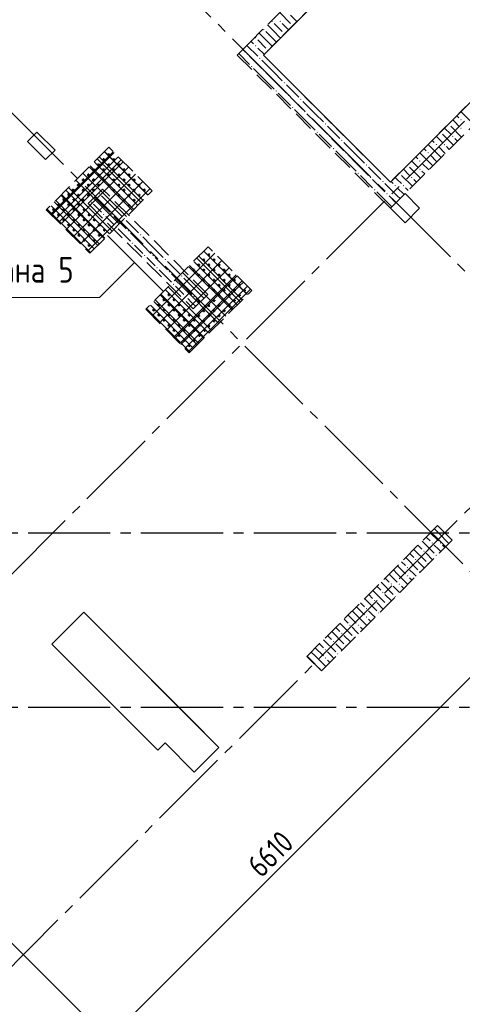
# Model space of a CAD drawing. Header units: millimetres. Extents: x 0 to 43617, y 0 to 59400.
# Tile 12 of 31: x 16943 to 21254, y 14442 to 24029. Entities that reach past the tile are written whole.
import ezdxf

# ---------------------------------------------------------------- set-up
doc = ezdxf.new("R2010")
doc.units = ezdxf.units.MM
doc.linetypes.add('______2', pattern=[270, 200, -70])
doc.linetypes.add('______5', pattern=[1100, 800, -100, 100, -100])
for name, color, linetype, lineweight in [('Standard', 7, 'Continuous', 25), ('Вспомогательная арматура', 7, 'Continuous', 25), ('ЖБ Пилон', 180, 'Continuous', 25), ('Оси', 40, '______5', 18), ('Позиционная метка номер позиции', 7, 'Continuous', 13), ('Поперечная арматура', 7, 'Continuous', 25), ('Примечания', 7, 'Continuous', 25)]:
    doc.layers.add(name, color=color, linetype=linetype, lineweight=lineweight)
doc.layers.add('ЖБ Перекрытие верхний уровень', color=7, linetype='Continuous', lineweight=25, true_color=0xe0e0ff)
doc.layers.add('ЖБ Стена верхний уровень', color=7, linetype='Continuous', lineweight=25, true_color=0x006e00)
doc.styles.add('GOST 2.304-81', font='txt')

msp = doc.modelspace()

# ---------------------------------------------------------------- hatches: boundary and pattern name
at = {"layer": 'ЖБ Пилон', "linetype": 'Continuous', "lineweight": 18, "transparency": 33554687}
for points in [[(17714.5, 22333.1), (17721, 22339.6), (17727.5, 22333.1), (17721, 22326.6)], [(17634.5, 22253.1), (17640.9, 22259.6), (17647.4, 22253.1), (17640.9, 22246.6)], [(17914.5, 22213.1), (17915.4, 22214.1), (17921.9, 22207.6), (17921, 22206.6)], [(17754.4, 22133.1), (17760.9, 22139.6), (17767.4, 22133.1), (17760.9, 22126.6)], [(17834.5, 22133.1), (17840.9, 22139.6), (17847.4, 22133.1), (17840.9, 22126.6)], [(17954.4, 22093.1), (17960.9, 22099.6), (17967.4, 22093.1), (17960.9, 22086.6)], [(18074.5, 22053.1), (18075.4, 22054.1), (18081.9, 22047.6), (18081, 22046.6)], [(17874.5, 22013.1), (17881, 22019.6), (17887.5, 22013.1), (17881, 22006.6)], [(17994.5, 21973.1), (18001, 21979.6), (18007.5, 21973.1), (18001, 21966.6)], [(18034.5, 21853.1), (18040.9, 21859.6), (18047.4, 21853.1), (18040.9, 21846.6)], [(18114.5, 21933.1), (18121, 21939.6), (18127.5, 21933.1), (18121, 21926.6)], [(18314.5, 21813.1), (18315.4, 21814.1), (18321.9, 21807.6), (18321, 21806.6)], [(18154.4, 21733.1), (18160.9, 21739.6), (18167.4, 21733.1), (18160.9, 21726.6)], [(18234.5, 21733.1), (18240.9, 21739.6), (18247.4, 21733.1), (18240.9, 21726.6)], [(18354.4, 21693.1), (18360.9, 21699.6), (18367.4, 21693.1), (18360.9, 21686.6)], [(18274.5, 21613.1), (18281, 21619.6), (18287.5, 21613.1), (18281, 21606.6)], [(18394.5, 21573.1), (18401, 21579.6), (18407.5, 21573.1), (18401, 21566.6)], [(18474.5, 21653.1), (18475.4, 21654.1), (18481.9, 21647.6), (18481, 21646.6)], [(18514.5, 21533.1), (18521, 21539.6), (18527.4, 21533.1), (18521, 21526.6)], [(18434.5, 21453.1), (18440.9, 21459.6), (18447.4, 21453.1), (18440.9, 21446.6)], [(18714.5, 21413.1), (18715.4, 21414.1), (18721.9, 21407.6), (18721, 21406.6)], [(18554.4, 21333.1), (18560.9, 21339.6), (18567.4, 21333.1), (18560.9, 21326.6)], [(18634.5, 21333.1), (18640.9, 21339.6), (18647.4, 21333.1), (18640.9, 21326.6)], [(20954.4, 18933.1), (20960.9, 18939.6), (20967.4, 18933.1), (20960.9, 18926.6)], [(21034.5, 18933.1), (21040.9, 18939.6), (21047.4, 18933.1), (21040.9, 18926.6)], [(20874.5, 18853.1), (20881, 18859.6), (20887.5, 18853.1), (20881, 18846.6)], [(20994.5, 18813.1), (21001, 18819.6), (21007.2, 18813.4), (21000.7, 18806.9)], [(20714.5, 18693.1), (20721, 18699.6), (20727.4, 18693.1), (20721, 18686.6)], [(20794.5, 18773.1), (20801, 18779.6), (20807.5, 18773.1), (20801, 18766.6)], [(20914.5, 18733.1), (20921, 18739.6), (20927.2, 18733.4), (20920.7, 18726.9)], [(20714.5, 18613.1), (20721, 18619.6), (20727.4, 18613.1), (20721, 18606.6)], [(20834.5, 18653.1), (20840.9, 18659.6), (20847.2, 18653.4), (20840.7, 18646.9)], [(20554.4, 18533.1), (20560.9, 18539.6), (20567.4, 18533.1), (20560.9, 18526.6)], [(20634.5, 18533.1), (20640.9, 18539.6), (20647.4, 18533.1), (20640.9, 18526.6)], [(20474.5, 18453.1), (20481, 18459.6), (20487.5, 18453.1), (20481, 18446.6)], [(20594.5, 18413.1), (20601, 18419.6), (20607.2, 18413.4), (20600.7, 18406.9)], [(20394.5, 18373.1), (20401, 18379.6), (20407.5, 18373.1), (20401, 18366.6)], [(20514.5, 18333.1), (20521, 18339.6), (20527.2, 18333.4), (20520.7, 18326.9)], [(20314.5, 18293.1), (20321, 18299.6), (20327.4, 18293.1), (20321, 18286.6)], [(20314.5, 18213.1), (20321, 18219.6), (20327.4, 18213.1), (20321, 18206.6)], [(20434.5, 18253.1), (20440.9, 18259.6), (20447.2, 18253.4), (20440.7, 18246.9)], [(20154.4, 18133.1), (20160.9, 18139.6), (20167.4, 18133.1), (20160.9, 18126.6)], [(20234.5, 18133.1), (20240.9, 18139.6), (20247.4, 18133.1), (20240.9, 18126.6)], [(20074.5, 18053.1), (20081, 18059.6), (20087.5, 18053.1), (20081, 18046.6)], [(19994.5, 17973.1), (20001, 17979.6), (20007.5, 17973.1), (20001, 17966.6)], [(20114.5, 17933.1), (20121, 17939.6), (20127.2, 17933.4), (20120.7, 17926.9)], [(20194.5, 18013.1), (20201, 18019.6), (20207.2, 18013.4), (20200.7, 18006.9)], [(19914.5, 17893.1), (19921, 17899.6), (19927.4, 17893.1), (19921, 17886.6)], [(20034.5, 17853.1), (20040.9, 17859.6), (20047.2, 17853.4), (20040.7, 17846.9)], [(19835.6, 17734.2), (19840.9, 17739.6), (19847.4, 17733.1), (19842.1, 17727.7)], [(19914.5, 17813.1), (19921, 17819.6), (19927.4, 17813.1), (19921, 17806.6)]]:
    msp.add_hatch(color=7, dxfattribs=at).paths.add_polyline_path(points, flags=16)
at = {"layer": 'ЖБ Стена верхний уровень', "linetype": 'Continuous', "lineweight": 18, "transparency": 33554687}
for points in [[(19394.5, 24013.1), (19401, 24019.6), (19407.5, 24013.1), (19401, 24006.6)], [(19474.5, 24013.1), (19481, 24019.6), (19487.5, 24013.1), (19481, 24006.6)], [(19594.5, 23973.1), (19601, 23979.6), (19606.2, 23974.3), (19599.7, 23967.8)], [(19314.5, 23933.1), (19321, 23939.6), (19327.4, 23933.1), (19321, 23926.6)], [(19514.5, 23893.1), (19521, 23899.6), (19526.2, 23894.3), (19519.7, 23887.8)], [(19234.5, 23853.1), (19240.9, 23859.6), (19247.4, 23853.1), (19240.9, 23846.6)], [(19234.5, 23773.1), (19240.9, 23779.6), (19247.4, 23773.1), (19240.9, 23766.6)], [(19154.4, 23693.1), (19160.9, 23699.6), (19167.4, 23693.1), (19160.9, 23686.6)], [(19274.5, 23653.1), (19281, 23659.6), (19287.5, 23653.1), (19281, 23646.6)], [(19194.5, 23573.1), (19201, 23579.6), (19207.5, 23573.1), (19201, 23566.6)], [(19314.5, 23533.1), (19321, 23539.6), (19327.4, 23533.1), (19321, 23526.6)], [(19514.5, 23413.1), (19521, 23419.6), (19527.4, 23413.1), (19521, 23406.6)], [(19434.5, 23333.1), (19440.9, 23339.6), (19447.4, 23333.1), (19440.9, 23326.6)], [(19554.4, 23293.1), (19560.9, 23299.6), (19567.4, 23293.1), (19560.9, 23286.6)], [(19674.5, 23253.1), (19681, 23259.6), (19687.5, 23253.1), (19681, 23246.6)], [(19594.5, 23173.1), (19601, 23179.6), (19607.5, 23173.1), (19601, 23166.6)], [(19714.5, 23133.1), (19721, 23139.6), (19727.4, 23133.1), (19721, 23126.6)], [(19914.5, 23013.1), (19921, 23019.6), (19927.4, 23013.1), (19921, 23006.6)], [(21123.7, 23016.9), (21127.4, 23013.1), (21121, 23006.6), (21117.2, 23010.4)], [(21234.5, 23053.1), (21240.9, 23059.6), (21247.4, 23053.1), (21240.9, 23046.6)], [(19834.5, 22933.1), (19840.9, 22939.6), (19847.4, 22933.1), (19840.9, 22926.6)], [(21043.7, 22936.9), (21047.4, 22933.1), (21040.9, 22926.6), (21037.2, 22930.4)], [(21234.5, 22973.1), (21240.9, 22979.6), (21247.4, 22973.1), (21240.9, 22966.6)], [(19954.4, 22893.1), (19960.9, 22899.6), (19967.4, 22893.1), (19960.9, 22886.6)], [(20074.5, 22853.1), (20081, 22859.6), (20087.5, 22853.1), (20081, 22846.6)], [(20994.5, 22813.1), (21001, 22819.6), (21007.5, 22813.1), (21001, 22806.6)], [(21074.5, 22813.1), (21081, 22819.6), (21087.5, 22813.1), (21081, 22806.6)], [(21154.4, 22893.1), (21160.9, 22899.6), (21167.4, 22893.1), (21160.9, 22886.6)], [(19994.5, 22773.1), (20001, 22779.6), (20007.5, 22773.1), (20001, 22766.6)], [(20114.5, 22733.1), (20121, 22739.6), (20127.4, 22733.1), (20121, 22726.6)], [(20914.5, 22733.1), (20921, 22739.6), (20927.4, 22733.1), (20921, 22726.6)], [(20834.5, 22653.1), (20840.9, 22659.6), (20847.4, 22653.1), (20840.9, 22646.6)], [(20234.5, 22533.1), (20240.9, 22539.6), (20247.4, 22533.1), (20240.9, 22526.6)], [(20314.5, 22613.1), (20321, 22619.6), (20327.4, 22613.1), (20321, 22606.6)], [(20643.7, 22536.9), (20647.4, 22533.1), (20640.9, 22526.6), (20637.2, 22530.4)], [(20723.7, 22616.9), (20727.4, 22613.1), (20721, 22606.6), (20717.2, 22610.4)], [(20834.5, 22573.1), (20840.9, 22579.6), (20847.4, 22573.1), (20840.9, 22566.6)], [(20354.4, 22493.1), (20360.9, 22499.6), (20367.4, 22493.1), (20360.9, 22486.6)], [(20474.5, 22453.1), (20481, 22459.6), (20487.5, 22453.1), (20481, 22446.6)], [(20754.4, 22493.1), (20760.9, 22499.6), (20767.4, 22493.1), (20760.9, 22486.6)], [(20394.5, 22373.1), (20401, 22379.6), (20407.5, 22373.1), (20401, 22366.6)], [(20514.5, 22333.1), (20521, 22339.6), (20527.4, 22333.1), (20521, 22326.6)], [(20594.5, 22413.1), (20601, 22419.6), (20607.5, 22413.1), (20601, 22406.6)], [(20674.5, 22413.1), (20681, 22419.6), (20687.5, 22413.1), (20681, 22406.6)]]:
    msp.add_hatch(color=7, dxfattribs=at).paths.add_polyline_path(points, flags=16)
h = msp.add_hatch(color=7, dxfattribs=at)
h.paths.add_polyline_path([(19362.8, 23737.7), (19356.8, 23730.8), (19359.7, 23727.9), (19366.2, 23734.4)])
h.paths.add_polyline_path([(19354.4, 23733.1), (19360.9, 23739.6), (19362.8, 23737.7), (19356.8, 23730.8)], flags=16)

# ---------------------------------------------------------------- linework, layer by layer
at = {"layer": 'Standard', "color": 7, "linetype": 'Continuous', "lineweight": 25, "transparency": 33554687}
for p, q in [((22455.7, 26823.8), (19316.1, 23684.3)), ((19316.1, 23684.3), (20553.6, 22446.8)), ((20553.6, 22446.8), (21791, 23684.3)), ((17110, 22934.7), (17018, 22842.8)), ((17286.7, 22758), (17110, 22934.7)), ((17018, 22842.8), (17194.8, 22666)), ((17194.8, 22666), (17286.7, 22758)), ((20696.8, 22334.9), (20555.4, 22193.5)), ((20838.2, 22193.5), (20696.8, 22334.9)), ((20555.4, 22193.5), (20696.8, 22052)), ((20696.8, 22052), (20838.2, 22193.5)), ((17567.4, 18258.8), (17256.3, 17947.7)), ((18882.6, 16943.6), (17567.4, 18258.8)), ((17256.3, 17947.7), (18288.7, 16915.3)), ((18288.7, 16915.3), (18359.4, 16986)), ((18359.4, 16986), (18642.2, 16703.2)), ((18642.2, 16703.2), (18882.6, 16943.6))]:
    msp.add_line(p, q, dxfattribs=at)
at = {"layer": 'Standard', "color": 7, "linetype": 'Continuous', "lineweight": 13, "transparency": 33554687}
msp.add_line((17172.5, 13467.6), (21846.5, 18141.6), dxfattribs=at)
at = {"layer": 'Вспомогательная арматура', "color": 7, "linetype": 'Continuous', "lineweight": 25, "transparency": 33554687}
for p, q in [((17848.9, 22740.3), (17247.8, 22139.2)), ((17771.1, 22740.3), (18188.3, 22323.1)), ((17898.4, 22690.8), (17297.3, 22089.7)), ((17947.9, 22641.3), (17346.8, 22040.2)), ((17672.1, 22641.3), (18089.3, 22224.1)), ((17721.6, 22690.8), (18138.8, 22273.6)), ((17622.6, 22591.8), (18039.8, 22174.6)), ((17396.3, 22365.5), (17813.5, 21948.3)), ((17297.3, 22266.5), (17714.5, 21849.3)), ((17346.8, 22316), (17764, 21898.8)), ((17247.8, 22217), (17665, 21799.8)), ((19157, 21354.4), (18739.8, 21771.5)), ((19058, 21255.4), (18640.8, 21672.5)), ((19107.5, 21304.9), (18690.3, 21722)), ((19008.5, 21205.9), (18591.3, 21623.1)), ((19058, 21531.1), (18457, 20930.1)), ((19107.5, 21481.6), (18506.5, 20880.6)), ((18782.3, 20979.6), (18365.1, 21396.8)), ((19157, 21432.1), (18556, 20831.1)), ((18683.3, 20880.6), (18266.1, 21297.8)), ((18732.8, 20930.1), (18315.6, 21347.3)), ((18633.8, 20831.1), (18216.6, 21248.3))]:
    msp.add_line(p, q, dxfattribs=at)
at = {"layer": 'ЖБ Перекрытие верхний уровень', "color": 7, "linetype": 'Continuous', "lineweight": 18, "transparency": 33554687}
for p, q in [((22455.7, 26823.8), (19316.1, 23684.2)), ((19316.1, 23684.2), (20553.6, 22446.8)), ((20553.6, 22446.8), (21791, 23684.2)), ((17110, 22934.7), (17018, 22842.8)), ((17286.7, 22757.9), (17110, 22934.7)), ((17018, 22842.8), (17194.8, 22666)), ((17194.8, 22666), (17286.7, 22757.9)), ((20696.8, 22334.9), (20555.4, 22193.4)), ((20838.2, 22193.4), (20696.8, 22334.9)), ((20555.4, 22193.4), (20696.8, 22052)), ((20696.8, 22052), (20838.2, 22193.4)), ((17567.4, 18258.8), (17256.3, 17947.7)), ((18599.8, 17226.4), (17567.4, 18258.8)), ((17256.3, 17947.7), (18288.7, 16915.3)), ((18882.6, 16943.6), (18599.8, 17226.4)), ((18288.7, 16915.3), (18359.4, 16986)), ((18359.4, 16986), (18642.2, 16703.2)), ((18642.2, 16703.2), (18882.6, 16943.6))]:
    msp.add_line(p, q, dxfattribs=at)
at = {"layer": 'ЖБ Пилон', "color": 253, "linetype": '______2', "lineweight": 13, "true_color": 0xa0a0a0, "transparency": 33554687}
for p, q in [((17749.9, 22379.6), (17608.5, 22238.2)), ((18775.2, 21354.3), (17749.9, 22379.6)), ((17608.5, 22238.2), (18633.8, 21212.9)), ((18633.8, 21212.9), (18775.2, 21354.3)), ((21013.2, 19102.2), (19740.4, 17829.4)), ((21154.6, 18960.8), (21013.2, 19102.2)), ((19881.8, 17688), (21154.6, 18960.8)), ((19740.4, 17829.4), (19881.8, 17688))]:
    msp.add_line(p, q, dxfattribs=at)
at = {"layer": 'ЖБ Пилон', "color": 9, "linetype": 'Continuous', "lineweight": 18, "true_color": 0xc7c7c7, "transparency": 33554687}
for p, q in [((17740.9, 22233.1), (17672.2, 22301.9)), ((17740.9, 22313.1), (17821, 22233.1)), ((17660.9, 22233.1), (17740.9, 22153.1)), ((17740.9, 22233.1), (17821, 22153.1)), ((17821, 22233.1), (17940.9, 22113.1)), ((17821, 22073.1), (17781, 22113.1)), ((17860.9, 22033.1), (17821, 22073.1)), ((17860.9, 22113.1), (17981, 21993.1)), ((17981, 22073.1), (18101, 21953.1)), ((17901, 21993.1), (18021, 21873.1)), ((18140.9, 21833.1), (18021, 21953.1)), ((18140.9, 21913.1), (18221, 21833.1)), ((18060.9, 21833.1), (18140.9, 21753.1)), ((18140.9, 21833.1), (18221, 21753.1)), ((18221, 21833.1), (18340.9, 21713.1)), ((18221, 21673.1), (18181, 21713.1)), ((18260.9, 21633.1), (18221, 21673.1)), ((18260.9, 21713.1), (18381, 21593.1)), ((18381, 21673.1), (18501, 21553.1)), ((18301, 21593.1), (18421, 21473.1)), ((18540.9, 21433.1), (18421, 21553.1)), ((18540.9, 21513.1), (18621, 21433.1)), ((18460.9, 21433.1), (18540.9, 21353.1)), ((18540.9, 21433.1), (18621, 21353.1)), ((18621, 21433.1), (18737.5, 21316.6)), ((18621, 21273.1), (18581, 21313.1)), ((18660.9, 21313.1), (18697.5, 21276.6)), ((18657.5, 21236.6), (18621, 21273.1)), ((20902.5, 18991.5), (20940.9, 18953.1)), ((20942.5, 19031.5), (21021, 18953.1)), ((20982.5, 19071.5), (21021, 19033.1)), ((21021, 19033.1), (21124, 18930.1)), ((20822.5, 18911.5), (20860.9, 18873.1)), ((20862.5, 18951.5), (20981, 18833.1)), ((21021, 18873.1), (20981, 18913.1)), ((21060.9, 18913.1), (21084, 18890.1)), ((20702.5, 18791.5), (20821, 18673.1)), ((20742.5, 18831.5), (20781, 18793.1)), ((20782.5, 18871.5), (20901, 18753.1)), ((20964, 18770.1), (20901, 18833.1)), ((21044, 18850.1), (21021, 18873.1)), ((20622.5, 18711.5), (20701, 18633.1)), ((20662.5, 18751.5), (20701, 18713.1)), ((20884, 18690.1), (20821, 18753.1)), ((20542.5, 18631.5), (20621, 18553.1)), ((20582.5, 18671.5), (20621, 18633.1)), ((20621, 18633.1), (20724, 18530.1)), ((20781, 18633.1), (20740.9, 18673.1)), ((20804, 18610.1), (20781, 18633.1)), ((20422.5, 18511.5), (20460.9, 18473.1)), ((20462.5, 18551.5), (20581, 18433.1)), ((20502.5, 18591.5), (20540.9, 18553.1)), ((20621, 18473.1), (20581, 18513.1)), ((20660.9, 18513.1), (20684, 18490.1)), ((20740.9, 18593.1), (20764, 18570.1)), ((20342.5, 18431.5), (20381, 18393.1)), ((20382.5, 18471.5), (20501, 18353.1)), ((20564, 18370.1), (20501, 18433.1)), ((20644, 18450.1), (20621, 18473.1)), ((20262.5, 18351.5), (20301, 18313.1)), ((20302.5, 18391.5), (20421, 18273.1)), ((20484, 18290.1), (20421, 18353.1)), ((20142.5, 18231.5), (20221, 18153.1)), ((20182.5, 18271.5), (20221, 18233.1)), ((20221, 18233.1), (20324, 18130.1)), ((20222.5, 18311.5), (20301, 18233.1)), ((20381, 18233.1), (20340.9, 18273.1)), ((20404, 18210.1), (20381, 18233.1)), ((20062.5, 18151.5), (20181, 18033.1)), ((20102.5, 18191.5), (20140.9, 18153.1)), ((20340.9, 18193.1), (20364, 18170.1)), ((19942.5, 18031.5), (19981, 17993.1)), ((19982.5, 18071.5), (20101, 17953.1)), ((20022.5, 18111.5), (20060.9, 18073.1)), ((20164, 17970.1), (20101, 18033.1)), ((20221, 18073.1), (20181, 18113.1)), ((20244, 18050.1), (20221, 18073.1)), ((20260.9, 18113.1), (20284, 18090.1)), ((19862.5, 17951.5), (19901, 17913.1)), ((19902.5, 17991.5), (20021, 17873.1)), ((20084, 17890.1), (20021, 17953.1)), ((19782.5, 17871.5), (19821, 17833.1)), ((19821, 17833.1), (19924, 17730.1)), ((19822.5, 17911.5), (19901, 17833.1)), ((19981, 17833.1), (19940.9, 17873.1)), ((20004, 17810.1), (19981, 17833.1)), ((19742.5, 17831.5), (19821, 17753.1)), ((19940.9, 17793.1), (19964, 17770.1)), ((19860.9, 17713.1), (19884, 17690.1))]:
    msp.add_line(p, q, dxfattribs=at)
at = {"layer": 'ЖБ Стена верхний уровень', "color": 251, "linetype": '______2', "lineweight": 13, "true_color": 0x656565, "transparency": 33554687}
for p, q in [((19885.4, 24508), (19188.9, 23811.5)), ((19316.1, 23684.2), (20012.6, 24380.7)), ((22434.5, 24327.7), (20553.6, 22446.8)), ((19188.9, 23811.5), (19061.6, 23684.2)), ((19061.6, 23684.2), (20426.3, 22319.5)), ((20553.6, 22446.8), (19316.1, 23684.2)), ((20553.6, 22192.2), (21791, 23429.7)), ((20426.3, 22319.5), (20553.6, 22192.2))]:
    msp.add_line(p, q, dxfattribs=at)
at = {"layer": 'ЖБ Стена верхний уровень', "color": 9, "linetype": 'Continuous', "lineweight": 18, "true_color": 0xc7c7c7, "transparency": 33554687}
for p, q in [((19475.7, 24098.4), (19581, 23993.1)), ((19421, 23913.1), (19355.7, 23978.4)), ((19421, 23993.1), (19501, 23913.1)), ((19340.9, 23833.1), (19275.7, 23898.4)), ((19340.9, 23913.1), (19421, 23833.1)), ((19155.7, 23778.4), (19260.9, 23673.1)), ((19221, 23793.1), (19195.7, 23818.4)), ((19260.9, 23833.1), (19340.9, 23753.1)), ((19075.7, 23698.4), (19181, 23593.1)), ((19115.7, 23738.4), (19140.9, 23713.1)), ((19181, 23673.1), (19301, 23553.1)), ((19421, 23513.1), (19301, 23633.1)), ((19340.9, 23433.1), (19221, 23553.1)), ((19340.9, 23513.1), (19421, 23433.1)), ((19421, 23513.1), (19501, 23433.1)), ((19340.9, 23433.1), (19421, 23353.1)), ((19421, 23433.1), (19540.9, 23313.1)), ((19540.9, 23393.1), (19660.9, 23273.1)), ((19460.9, 23313.1), (19581, 23193.1)), ((19581, 23273.1), (19701, 23153.1)), ((19821, 23113.1), (19701, 23233.1)), ((19740.9, 23033.1), (19621, 23153.1)), ((19740.9, 23113.1), (19821, 23033.1)), ((19821, 23113.1), (19901, 23033.1)), ((21340.9, 23033.1), (21240.4, 23133.7)), ((19740.9, 23033.1), (19821, 22953.1)), ((19821, 23033.1), (19940.9, 22913.1)), ((21181, 23033.1), (21160.4, 23053.7)), ((21221, 22993.1), (21181, 23033.1)), ((21200.4, 23093.7), (21221, 23073.1)), ((19940.9, 22993.1), (20060.9, 22873.1)), ((21080.4, 22973.7), (21140.9, 22913.1)), ((21140.9, 22993.1), (21247.7, 22886.4)), ((19860.9, 22913.1), (19981, 22793.1)), ((19981, 22873.1), (20101, 22753.1)), ((20221, 22713.1), (20101, 22833.1)), ((20960.4, 22853.7), (20981, 22833.1)), ((21021, 22873.1), (21000.4, 22893.7)), ((21060.9, 22833.1), (21021, 22873.1)), ((21060.9, 22913.1), (21167.7, 22806.4)), ((21181, 22873.1), (21207.7, 22846.4)), ((20140.9, 22633.1), (20021, 22753.1)), ((20940.9, 22633.1), (20840.4, 22733.7)), ((20880.4, 22773.7), (20901, 22753.1)), ((21021, 22713.1), (20920.4, 22813.7)), ((21021, 22793.1), (21087.7, 22726.4)), ((21101, 22793.1), (21127.7, 22766.4)), ((20140.9, 22713.1), (20221, 22633.1)), ((20140.9, 22633.1), (20221, 22553.1)), ((20221, 22713.1), (20301, 22633.1)), ((20221, 22633.1), (20340.9, 22513.1)), ((20781, 22633.1), (20760.4, 22653.7)), ((20821, 22593.1), (20781, 22633.1)), ((20800.4, 22693.7), (20821, 22673.1)), ((20860.9, 22633.1), (20927.7, 22566.4)), ((20940.9, 22713.1), (21007.7, 22646.4)), ((20940.9, 22633.1), (20967.7, 22606.4)), ((21021, 22713.1), (21047.7, 22686.4)), ((20340.9, 22593.1), (20460.9, 22473.1)), ((20680.4, 22573.7), (20740.9, 22513.1)), ((20740.9, 22593.1), (20847.7, 22486.4)), ((20860.9, 22553.1), (20887.7, 22526.4)), ((20260.9, 22513.1), (20381, 22393.1)), ((20381, 22473.1), (20480.4, 22373.7)), ((20560.4, 22453.7), (20581, 22433.1)), ((20621, 22473.1), (20600.4, 22493.7)), ((20660.9, 22433.1), (20621, 22473.1)), ((20660.9, 22513.1), (20767.7, 22406.4)), ((20781, 22473.1), (20807.7, 22446.4)), ((20440.4, 22333.7), (20421, 22353.1)), ((20480.4, 22373.7), (20501, 22353.1)), ((20520.4, 22413.7), (20501, 22433.1)), ((20621, 22313.1), (20520.4, 22413.7)), ((20621, 22393.1), (20687.7, 22326.4)), ((20701, 22393.1), (20727.7, 22366.4)), ((20540.9, 22233.1), (20440.4, 22333.7)), ((20540.9, 22313.1), (20607.7, 22246.4)), ((20621, 22313.1), (20647.7, 22286.4)), ((20540.9, 22233.1), (20567.7, 22206.4))]:
    msp.add_line(p, q, dxfattribs=at)
for points in [[(19581, 24073.1), (19620.9, 24033.2), (19620.9, 24033.2), (19643, 24011.1)], [(19501, 23993.1), (19546.3, 23947.8), (19546.3, 23947.8), (19563, 23931.1)], [(19421, 23913.1), (19471.7, 23862.4), (19471.7, 23862.4), (19483, 23851.1)], [(19340.9, 23833.1), (19397.1, 23777), (19397.1, 23777), (19403, 23771.1)], [(19421, 23833.1), (19434.4, 23819.7), (19434.4, 23819.7), (19443, 23811.1)], [(19260.9, 23753.1), (19322.5, 23691.6), (19322.5, 23691.6), (19323, 23691.1)]]:
    msp.add_lwpolyline(points, dxfattribs=at)
at = {"layer": 'Оси', "color": 8, "linetype": '______5', "lineweight": -3, "transparency": 33554687}
for p, q in [((12153.1, 13919.1), (31163, 32929)), ((14415.9, 12363.5), (33072.2, 31019.8)), ((23471.2, 19387.8), (16584.2, 26274.8)), ((22035.7, 17952.4), (15819.6, 24168.5)), ((33224, 19030), (4600, 19030)), ((33224, 17330), (4600, 17330))]:
    msp.add_line(p, q, dxfattribs=at)
at = {"layer": 'Позиционная метка номер позиции', "color": 7, "linetype": 'Continuous', "lineweight": 13, "transparency": 33554687}
msp.add_lwpolyline([(15760.3, 13055.5), (16260.3, 13055.5), (17553.4, 14348.6), (15362.7, 16539.3), (11764, 20138)], dxfattribs=at)
at = {"layer": 'Поперечная арматура', "color": 7, "linetype": 'Continuous', "lineweight": 50, "transparency": 33554687}
for centre in [(17760.5, 22666), (17810, 22715.5), (17859.5, 22666), (17661.5, 22567), (17711, 22616.5), (17760.5, 22567), (17810, 22616.5), (17859.5, 22567), (17909, 22616.5), (17958.5, 22567), (17562.5, 22468), (17612, 22517.5), (17661.5, 22468), (17711, 22517.5), (17760.5, 22468), (17810, 22517.5), (17859.5, 22468), (17909, 22517.5), (17958.5, 22468), (18008, 22517.5), (18057.5, 22468), (17463.5, 22369), (17513, 22418.5), (17562.5, 22369), (17612, 22418.5), (17661.5, 22369), (17711, 22418.5), (17810, 22418.5), (17859.5, 22369), (17909, 22418.5), (17958.5, 22369), (18008, 22418.5), (18057.5, 22369), (18107, 22418.5), (18156.5, 22369), (17371.6, 22277.1), (17421.1, 22326.6), (17470.6, 22277.1), (17513, 22319.5), (17562.5, 22270.1), (17612, 22319.5), (17909, 22319.5), (17958.5, 22270.1), (18008, 22319.5), (18057.5, 22270.1), (18107, 22319.5), (17272.6, 22178.1), (17322.1, 22227.6), (17371.6, 22178.1), (17421.1, 22227.6), (17470.6, 22178.1), (17520.1, 22227.6), (17569.6, 22178.1), (18008, 22220.6), (17322.1, 22128.6), (17371.6, 22079.1), (17421.1, 22128.6), (17470.6, 22079.1), (17520.1, 22128.6), (17569.6, 22079.1), (17619.1, 22128.6), (17668.6, 22079.1), (17421.1, 22029.6), (17470.6, 21980.1), (17520.1, 22029.6), (17569.6, 21980.1), (17619.1, 22029.6), (17668.6, 21980.1), (17718.1, 22029.6), (17767.6, 21980.1), (17520.1, 21930.6), (17569.6, 21881.1), (17619.1, 21930.6), (17668.6, 21881.1), (17718.1, 21930.6), (17619.1, 21831.6), (18736.3, 21690.2), (18785.8, 21739.7), (18835.3, 21690.2), (18637.3, 21591.2), (18686.8, 21640.7), (18736.3, 21591.2), (18785.8, 21640.7), (18835.3, 21591.2), (18884.8, 21640.7), (18934.3, 21591.2), (18686.8, 21541.7), (18736.3, 21492.2), (18785.8, 21541.7), (18835.3, 21492.2), (18884.8, 21541.7), (18934.3, 21492.2), (18983.8, 21541.7), (19033.3, 21492.2), (18785.8, 21442.7), (18835.3, 21393.2), (18884.8, 21442.7), (18934.3, 21393.2), (18983.8, 21442.7), (19033.3, 21393.2), (19082.8, 21442.7), (19132.3, 21393.2), (18347.4, 21301.3), (18396.9, 21350.8), (18446.4, 21301.3), (18835.3, 21294.2), (18884.8, 21343.7), (18934.3, 21294.2), (18983.8, 21343.7), (19033.3, 21294.2), (19082.8, 21343.7), (18248.4, 21202.3), (18297.9, 21251.8), (18347.4, 21202.3), (18396.9, 21251.8), (18446.4, 21202.3), (18495.9, 21251.8), (18545.4, 21202.3), (18736.3, 21195.3), (18785.8, 21244.8), (18835.3, 21195.3), (18884.8, 21244.8), (18934.3, 21195.3), (18983.8, 21244.8), (18297.9, 21152.8), (18347.4, 21103.3), (18396.9, 21152.8), (18446.4, 21103.3), (18495.9, 21152.8), (18545.4, 21103.3), (18594.9, 21152.8), (18644.4, 21103.3), (18686.8, 21145.8), (18736.3, 21096.3), (18785.8, 21145.8), (18835.3, 21096.3), (18884.8, 21145.8), (18396.9, 21053.8), (18446.4, 21004.3), (18495.9, 21053.8), (18545.4, 21004.3), (18594.9, 21053.8), (18644.4, 21004.3), (18693.9, 21053.8), (18743.4, 21004.3), (18785.8, 21046.8), (18495.9, 20954.8), (18545.4, 20905.3), (18594.9, 20954.8), (18644.4, 20905.3), (18693.9, 20954.8), (18594.9, 20855.8)]:
    msp.add_circle(centre, 5, dxfattribs=at)
at = {"layer": 'Примечания', "color": 7, "linetype": '______2', "lineweight": 13, "transparency": 33554687}
for p, q in [((17810, 22786.2), (17201.9, 22178.1)), ((18234.3, 22362), (17810, 22786.2)), ((17626.1, 21753.9), (18234.3, 22362)), ((17201.9, 22178.1), (17626.1, 21753.9)), ((18778.7, 21817.5), (18170.6, 21209.4)), ((19203, 21393.2), (18778.7, 21817.5)), ((18594.9, 20785.1), (19203, 21393.2)), ((18170.6, 21209.4), (18594.9, 20785.1))]:
    msp.add_line(p, q, dxfattribs=at)
at = {"layer": 'Примечания', "color": 252, "linetype": 'Continuous', "lineweight": 13, "true_color": 0x8f8f8f, "transparency": 33554687}
for p, q in [((17768.9, 22745.2), (17821, 22693.2)), ((17821, 22693.2), (17862, 22734.2)), ((17253.9, 22126.1), (17821, 22693.2)), ((17698.9, 22675.2), (17821, 22553.2)), ((17821, 22693.2), (18193.2, 22320.9)), ((17821, 22553.2), (17932, 22664.2)), ((17323.9, 22056.1), (17821, 22553.2)), ((17558.9, 22535.2), (17821, 22273.2)), ((17628.9, 22605.2), (17821, 22413.2)), ((17821, 22413.2), (18002, 22594.2)), ((17821, 22553.2), (18123.2, 22250.9)), ((17488.9, 22465.2), (17821, 22133.2)), ((17821, 22273.2), (18072, 22524.2)), ((17821, 22133.2), (18142, 22454.2)), ((17393.9, 21986.1), (17821, 22413.2)), ((17418.9, 22395.2), (17821, 21993.2)), ((17821, 22413.2), (18053.2, 22180.9)), ((17821, 21993.2), (18212, 22384.2)), ((17278.9, 22255.2), (17703.2, 21830.9)), ((17348.9, 22325.2), (17773.2, 21900.9)), ((17463.9, 21916.1), (17821, 22273.2)), ((17821, 22273.2), (17983.2, 22110.9)), ((17208.9, 22185.2), (17633.2, 21760.9)), ((17533.9, 21846.1), (17821, 22133.2)), ((17821, 22133.2), (17913.2, 22040.9)), ((17603.9, 21776.1), (17821, 21993.2)), ((17821, 21993.2), (17843.2, 21970.9)), ((18737.7, 21776.4), (19081, 21433.2)), ((18521, 21433.2), (18842, 21754.2)), ((18660.9, 21433.2), (18912, 21684.2)), ((18667.7, 21706.4), (18940.9, 21433.2)), ((18597.7, 21636.4), (18801, 21433.2)), ((18801, 21433.2), (18982, 21614.2)), ((18457.7, 21496.4), (18521, 21433.2)), ((18527.7, 21566.4), (18660.9, 21433.2)), ((18940.9, 21433.2), (19052, 21544.2)), ((18233.9, 21146.1), (18521, 21433.2)), ((18303.9, 21076.1), (18660.9, 21433.2)), ((18373.9, 21006.1), (18801, 21433.2)), ((18387.7, 21426.4), (18811.9, 21002.2)), ((18443.9, 20936.1), (18940.9, 21433.2)), ((18513.9, 20866.1), (19081, 21433.2)), ((18521, 21433.2), (18881.9, 21072.2)), ((18583.9, 20796.1), (19192, 21404.2)), ((18660.9, 21433.2), (18951.9, 21142.2)), ((18801, 21433.2), (19021.9, 21212.2)), ((18940.9, 21433.2), (19091.9, 21282.2)), ((19081, 21433.2), (19122, 21474.2)), ((19081, 21433.2), (19161.9, 21352.2)), ((18247.7, 21286.4), (18671.9, 20862.2)), ((18317.7, 21356.4), (18741.9, 20932.2)), ((18177.7, 21216.4), (18601.9, 20792.2))]:
    msp.add_line(p, q, dxfattribs=at)
at = {"layer": 'Примечания', "color": 7, "linetype": 'Continuous', "lineweight": 13, "transparency": 33554687}
for points in [[(17798.8, 21926.5), (18060.4, 21664.9), (17720.8, 21325.2), (15423.5, 21325.2)], [(15423.5, 21325.2), (17720.8, 21325.2), (18060.4, 21664.9), (18343.2, 21382)]]:
    msp.add_lwpolyline(points, dxfattribs=at)

# ---------------------------------------------------------------- texts
at = {"layer": 'Standard', "color": 7, "linetype": 'Continuous', "lineweight": 25, "transparency": 33554687, "insert": (19297.2, 15663.1), "char_height": 220, "width": 625.738, "attachment_point": 7, "rotation": 45, "style": 'GOST 2.304-81'}
msp.add_mtext('6610', dxfattribs=at)
at = {"layer": 'Примечания', "color": 7, "linetype": 'Continuous', "lineweight": 25, "transparency": 33554687, "insert": (15423.5, 21416.9), "char_height": 250, "width": 2132.452, "attachment_point": 7, "style": 'GOST 2.304-81'}
msp.add_mtext('Деталь\\~плана\\~5', dxfattribs=at)

doc.saveas('drawing.dxf')
